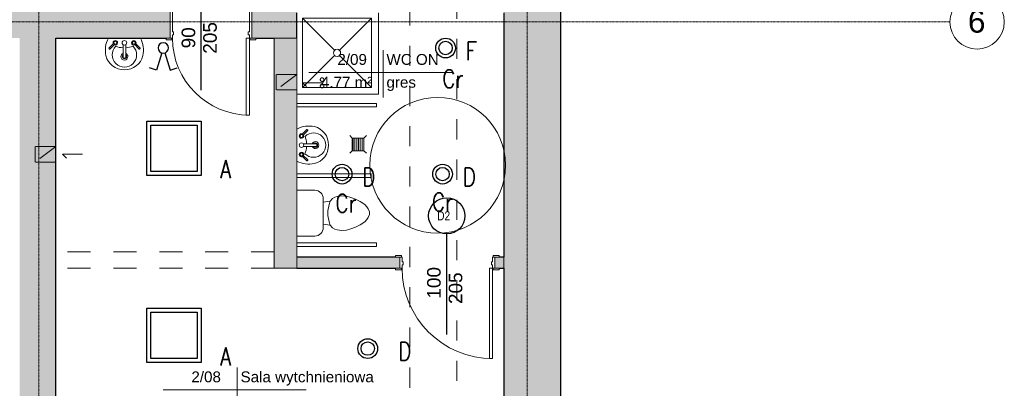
# Model space of a CAD drawing. Header units: centimetres. Extents: x 14504 to 44111, y -18976 to -7683.
# Tile 138 of 141: x 38294 to 39382, y -9934 to -9527. Entities that reach past the tile are written whole.
import ezdxf

# ---------------------------------------------------------------- set-up
doc = ezdxf.new("R2010")
doc.units = ezdxf.units.CM
for name, pattern in [('Aligning Line 1_8_', [0.635, 0.3175, -0.3175]), ('Kreska', [0.635, 0.3175, -0.3175]), ('Linia siatki', [0.9925, 0.47, -0.2175, 0.0875, -0.2175]), ('Ukryty', [0.714375, 0.47625, -0.238125])]:
    doc.linetypes.add(name, pattern=pattern)
for name, color, linetype, lineweight in [('A-AREA-IDEN', 4, 'Continuous', 9), ('A-DETL', 6, 'Continuous', 9), ('A-DETL-GENF', 92, 'Continuous', 9), ('A-DETL-HDLN', 90, 'Ukryty', 9), ('A-DETL-MEDM', 33, 'Continuous', 25), ('A-DETL-THIN', 151, 'Continuous', 9), ('A-DOOR', 31, 'Continuous', 9), ('A-DOOR-FRAM', 31, 'Continuous', 18), ('A-WALL', 4, 'Continuous', 9), ('A-WALL-PATT', 111, 'Continuous', 25), ('G-ANNO-TEXT', 8, 'Continuous', 9), ('I-WALL', 2, 'Continuous', 9), ('IE inst', 1, 'Continuous', 50), ('P-SANR-FIXT', 6, 'Continuous', 9), ('S-GRID', 8, 'Continuous', 9), ('S-GRID-IDEN', 8, 'Continuous', 9)]:
    doc.layers.add(name, color=color, linetype=linetype, lineweight=lineweight)
doc.styles.add('Arial', font='arial.ttf', dxfattribs={"height": 23.8125})
doc.styles.add('Arial_1', font='arial.ttf', dxfattribs={"height": 12})
doc.styles.add('Arial_3', font='arial.ttf', dxfattribs={"width": 0.8, "height": 18})
doc.styles.add('Arial_4', font='arial.ttf', dxfattribs={"height": 10})
doc.styles.get("Standard").update_dxf_attribs({"font": 'romans.shx', "width": 0.8, "height": 20})

# ---------------------------------------------------------------- blocks, each defined once
blk = doc.blocks.new('Drzwi-wewnętrzne-jednoskrzydłowe-dwupanelowe-drewniane - 900 x 2100mm-613824-6_Poziom posadzka II pietra')
at = {"layer": 'A-DOOR'}
for p, q in [((-49.635, 22.3175), (-43.135, 22.3175)), ((-49.635, 20.3175), (-49.635, 22.3175)), ((-43.135, 22.3175), (-43.135, 20.3175)), ((43.135, 22.3175), (49.635, 22.3175)), ((43.135, 20.3175), (43.135, 22.3175)), ((49.635, 22.3175), (49.635, 20.3175)), ((-43.135, 20.3175), (-49.635, 20.3175)), ((49.635, 20.3175), (43.135, 20.3175)), ((-49.635, -19.6825), (-43.135, -19.6825)), ((-49.635, -21.6825), (-49.635, -19.6825)), ((-43.135, -21.6825), (-49.635, -21.6825)), ((-43.135, -19.6825), (-43.135, -21.6825)), ((43.135, -19.6825), (49.635, -19.6825)), ((43.135, -21.6825), (43.135, -19.6825)), ((49.635, -21.6825), (43.135, -21.6825)), ((49.635, -19.6825), (49.635, -21.6825))]:
    blk.add_line(p, q, dxfattribs=at)
at = {"layer": 'A-DOOR', "lineweight": 18}
for p, q in [((39, -19.6825), (42.5, -19.6825)), ((39, -104.6825), (39, -19.6825)), ((42.5, -19.6825), (42.5, -104.6825)), ((42.5, -104.6825), (39, -104.6825))]:
    blk.add_line(p, q, dxfattribs=at)
at = {"layer": 'A-DOOR'}
blk.add_arc((42.5, -19.6825), 85, 180, 270, dxfattribs=at)
at = {"layer": 'A-DOOR-FRAM'}
for p, q in [((-45, 20.3175), (-42.5, 20.3175)), ((-45, -19.6825), (-45, 20.3175)), ((-42.5, 20.3175), (-42.5, -12.69)), ((42.5, 20.3175), (45, 20.3175)), ((42.5, -12.69), (42.5, 20.3175)), ((45, 20.3175), (45, -19.6825)), ((-42.5, -19.6825), (-45, -19.6825)), ((-42.5, -12.69), (-41.23, -12.69)), ((-42.5, -16.1825), (-42.5, -19.6825)), ((-41.23, -16.1825), (-42.5, -16.1825)), ((-41.23, -12.69), (-41.23, -16.1825)), ((41.23, -12.69), (42.5, -12.69)), ((41.23, -16.1825), (41.23, -12.69)), ((42.5, -16.1825), (41.23, -16.1825)), ((42.5, -19.6825), (42.5, -16.1825)), ((45, -19.6825), (42.5, -19.6825))]:
    blk.add_line(p, q, dxfattribs=at)
blk = doc.blocks.new('wewnetrzne dwupanelowe - 100x210-634339-6_Poziom posadzka II pietra')
at = {"layer": 'A-DOOR'}
for p, q in [((-57.135, 8.3175), (-50.635, 8.3175)), ((-57.135, 6.3175), (-57.135, 8.3175)), ((-50.635, 6.3175), (-57.135, 6.3175)), ((-50.635, 8.3175), (-50.635, 6.3175)), ((50.635, 8.3175), (57.135, 8.3175)), ((50.635, 6.3175), (50.635, 8.3175)), ((57.135, 6.3175), (50.635, 6.3175)), ((57.135, 8.3175), (57.135, 6.3175)), ((-57.135, -5.6825), (-50.635, -5.6825)), ((-57.135, -7.6825), (-57.135, -5.6825)), ((-50.635, -7.6825), (-57.135, -7.6825)), ((-50.635, -5.6825), (-50.635, -7.6825)), ((50.635, -5.6825), (57.135, -5.6825)), ((50.635, -7.6825), (50.635, -5.6825)), ((57.135, -7.6825), (50.635, -7.6825)), ((57.135, -5.6825), (57.135, -7.6825))]:
    blk.add_line(p, q, dxfattribs=at)
at = {"layer": 'A-DOOR', "lineweight": 18}
for p, q in [((46.5, -5.6825), (50, -5.6825)), ((46.5, -105.6825), (46.5, -5.6825)), ((50, -5.6825), (50, -105.6825)), ((50, -105.6825), (46.5, -105.6825))]:
    blk.add_line(p, q, dxfattribs=at)
at = {"layer": 'A-DOOR'}
blk.add_arc((50, -5.6825), 100, 180, 270, dxfattribs=at)
at = {"layer": 'A-DOOR-FRAM'}
for p, q in [((-52.5, 6.3175), (-50, 6.3175)), ((-52.5, -5.6825), (-52.5, 6.3175)), ((-50, 6.3175), (-50, 1.31)), ((-50, 1.31), (-48.73, 1.31)), ((-48.73, 1.31), (-48.73, -2.1825)), ((48.73, 1.31), (50, 1.31)), ((48.73, -2.1825), (48.73, 1.31)), ((50, 6.3175), (52.5, 6.3175)), ((50, 1.31), (50, 6.3175)), ((52.5, 6.3175), (52.5, -5.6825)), ((-50, -5.6825), (-52.5, -5.6825)), ((-50, -2.1825), (-50, -5.6825)), ((-48.73, -2.1825), (-50, -2.1825)), ((50, -2.1825), (48.73, -2.1825)), ((50, -5.6825), (50, -2.1825)), ((52.5, -5.6825), (50, -5.6825))]:
    blk.add_line(p, q, dxfattribs=at)
blk = doc.blocks.new('Lavabo mural - 05 - 440mm x 350mm-346807-6_Poziom posadzka II pietra')
at = {"layer": 'P-SANR-FIXT'}
for p, q in [((-17.2, -11), (-11.7, -5.6)), ((-16.1, -12.1), (-10.7, -6.7)), ((-1.5, -21.5), (-1.5, -7.1)), ((1.5, -21.5), (1.5, -7.1)), ((16.4, -12.1), (11, -6.7)), ((17.5, -11), (12, -5.6))]:
    blk.add_line(p, q, dxfattribs=at)
for centre, radius, start, end in [((5.3, -13.1), 26.4, 150.3649, 193.6351), ((-5.3, -13.1), 26.4, 346.3649, 29.6351), ((0, -18.4), 13.5, 135.4629, 45.0556), ((-10.1, -5.1), 2.5, 0, 180), ((-10.1, -5.1), 2.5, 180, 207.0533), ((-10.1, -5.1), 1.7, 360, 180), ((-10.1, -5.1), 1.7, 180, 198.0596), ((-10.1, -5.1), 1.7, 198.0596, 360), ((-10.1, -5.1), 2.5, 242.9467, 0), ((-0.2, 16), 26.7, 249.1986, 267.1093), ((0, -5.1), 2.5, 0, 180), ((0, -5.1), 2.5, 180, 0), ((-0.2, 16), 26.7, 273.5606, 291.3199), ((10.4, -5.1), 2.5, 360, 180), ((10.4, -5.1), 2.5, 180, 297.0533), ((10.4, -5.1), 1.7, 0, 180), ((10.4, -5.1), 1.7, 180, 0), ((10.4, -5.1), 2.5, 332.9467, 360), ((-0.6, -14.5), 20.4, 193.6351, 271.6558), ((0, -20.4), 3.86, 112.8828, 180), ((0, -20.4), 3.86, 180, 360), ((0, -20.4), 2.35, 129.6826, 180), ((0, -20.4), 2.35, 180, 360), ((0.6, -14.5), 20.4, 268.3442, 346.3649), ((0, -20.4), 3.86, 360, 67.1178), ((0, -20.4), 2.35, 360, 50.3185)]:
    blk.add_arc(centre, radius, start, end, dxfattribs=at)
for centre, major_axis, ratio, start_param, end_param in [((-16.6, -11.6), (-0.545, 0.545), 0.274309, 0, 3.141593), ((0, -21.5), (-1.5, 0), 0.428525, 0, 3.141593), ((17, -11.6), (0.545, 0.545), 0.274309, 3.141593, 6.283185)]:
    blk.add_ellipse(centre, major_axis=major_axis, ratio=ratio, start_param=start_param, end_param=end_param, dxfattribs=at)
blk = doc.blocks.new('Muszla klozetowa domowa - 3D - Muszla klozetowa domowa - 3D-336748-6_Poziom posadzka II pietra')
at = {"layer": 'P-SANR-FIXT'}
for p, q in [((-25.3, 29.8), (-25.3, 49.5)), ((25.3, 49.5), (25.3, 29.8)), ((-13.2, 12.7), (-16.3, 10.2)), ((15.9, 20.4), (-15.9, 20.4)), ((-12.3, 20.4), (-13.2, 12.7)), ((-9.7, 14), (-13.2, 12.7)), ((-2.5, 15.2), (-9.7, 14)), ((2.5, 15.2), (-2.5, 15.2)), ((9.7, 14), (2.5, 15.2)), ((13.2, 12.7), (9.7, 14)), ((12.3, 20.4), (13.2, 12.7)), ((16.3, 10.2), (13.2, 12.7)), ((-18.8, 2.5), (-19.1, 0)), ((-19.1, 0), (-18.6, -5.1)), ((-18.4, 5.1), (-18.8, 2.5)), ((-17.7, 7.6), (-18.4, 5.1)), ((-16.3, 10.2), (-17.7, 7.6)), ((17.7, 7.6), (16.3, 10.2)), ((18.4, 5.1), (17.7, 7.6)), ((18.8, 2.5), (18.4, 5.1)), ((18.6, -5.1), (19.1, 0)), ((19.1, 0), (18.8, 2.5)), ((-18.6, -5.1), (-17.2, -10.2)), ((-17.2, -10.2), (-15.4, -15.2)), ((15.4, -15.2), (17.2, -10.2)), ((17.2, -10.2), (18.6, -5.1)), ((-15.4, -15.2), (-13, -20.3)), ((-13, -20.3), (-9.5, -25.4)), ((9.5, -25.4), (13, -20.3)), ((13, -20.3), (15.4, -15.2)), ((-9.5, -25.4), (-7, -27.9)), ((-7, -27.9), (-4.8, -29.2)), ((-4.8, -29.2), (-1.3, -30.5)), ((-1.3, -30.5), (1.3, -30.5)), ((1.3, -30.5), (4.8, -29.2)), ((4.8, -29.2), (7, -27.9)), ((7, -27.9), (9.5, -25.4))]:
    blk.add_line(p, q, dxfattribs=at)
for centre, start, end in [((-15.9, 29.8), 180, 270), ((15.9, 29.8), 270, 360)]:
    blk.add_arc(centre, 9.46, start, end, dxfattribs=at)
blk = doc.blocks.new('Kabina prysznicowa - 2D - Kabina prysznicowa - 2D-674586-6_Poziom posadzka II pietra')
at = {"layer": 'P-SANR-FIXT'}
for p, q in [((90, 0), (0, 0)), ((0, 0), (0, -90)), ((43, -43), (7.5, -7.5)), ((84, -7.5), (7.5, -7.5)), ((7.5, -7.5), (7.5, -84)), ((48.5, -43), (84, -7.5)), ((84, -84), (84, -7.5)), ((7.5, -84), (42.9, -48.6)), ((84, -84), (48.6, -48.6)), ((7.5, -84), (84, -84))]:
    blk.add_line(p, q, dxfattribs=at)
for start, end in [(0, 180), (180, 0)]:
    blk.add_arc((45.7, -45.7), 4, start, end, dxfattribs=at)
blk = doc.blocks.new('Lavabo mural - 05 - 440mm x 350mm-517752-6_Poziom posadzka II pietra')
at = {"layer": 'P-SANR-FIXT'}
for p, q in [((-17.2, 11), (-11.7, 5.6)), ((-16.1, 12.1), (-10.7, 6.7)), ((-1.5, 21.5), (-1.5, 7.1)), ((1.5, 21.5), (1.5, 7.1)), ((16.4, 12.1), (11, 6.7)), ((17.5, 11), (12, 5.6))]:
    blk.add_line(p, q, dxfattribs=at)
for centre, radius, start, end in [((-0.6, 14.5), 20.4, 88.3442, 166.3649), ((0.6, 14.5), 20.4, 13.6351, 91.6558), ((0, 18.4), 13.5, 314.9444, 224.5371), ((0, 20.4), 3.86, 0, 180), ((0, 20.4), 2.35, 0, 180), ((5.3, 13.1), 26.4, 166.3649, 209.6351), ((0, 20.4), 3.86, 180, 247.1172), ((0, 20.4), 2.35, 180, 230.3174), ((0, 20.4), 2.35, 309.6815, 0), ((0, 20.4), 3.86, 292.8822, 0), ((-5.3, 13.1), 26.4, 330.3649, 13.6351), ((-10.1, 5.1), 2.5, 152.9467, 180), ((-10.1, 5.1), 2.5, 180, 360), ((-10.1, 5.1), 1.7, 161.9404, 180), ((-10.1, 5.1), 1.7, 180, 0), ((-10.1, 5.1), 1.7, 0, 161.9404), ((-10.1, 5.1), 2.5, 360, 117.0533), ((-0.2, -16), 26.7, 92.8907, 110.8014), ((0, 5.1), 2.5, 360, 180), ((0, 5.1), 2.5, 180, 360), ((-0.2, -16), 26.7, 68.6801, 86.4394), ((10.4, 5.1), 2.5, 62.9467, 180), ((10.4, 5.1), 2.5, 180, 0), ((10.4, 5.1), 1.7, 360, 180), ((10.4, 5.1), 1.7, 180, 360), ((10.4, 5.1), 2.5, 0, 27.0533)]:
    blk.add_arc(centre, radius, start, end, dxfattribs=at)
for centre, major_axis, ratio, start_param, end_param in [((0, 21.5), (1.5, 0), 0.428525, 0, 3.141593), ((-16.6, 11.6), (0.545, 0.545), 0.274309, 0, 3.141593), ((17, 11.6), (-0.545, 0.545), 0.274309, 3.141593, 6.283185)]:
    blk.add_ellipse(centre, major_axis=major_axis, ratio=ratio, start_param=start_param, end_param=end_param, dxfattribs=at)
blk = doc.blocks.new('Siatka - M_Symbol siatki - okrąg-11506-6_Poziom posadzka II pietra')
at = {"layer": 'S-GRID-IDEN'}
blk.add_circle((0, 0), 0.3, dxfattribs=at)
blk = doc.blocks.new('Etyk_pom_1_mala - Etyk_pom_1_mala-219433-6_Poziom posadzka II pietra')
at = {"layer": 'A-AREA-IDEN'}
for p, q in [((-0.096, 0.144), (-0.096, -0.378)), ((-0.915, -0.101), (0.666, -0.101))]:
    blk.add_line(p, q, dxfattribs=at)
blk = doc.blocks.new('8u')
at = {"layer": 'IE inst', "lineweight": -3}
for p, q in [((37772.7, 44464.4), (37764.9, 44461.5)), ((37778.6, 44445.2), (37772.7, 44464.4)), ((37781.8, 44445.2), (37787.7, 44464.4)), ((37787.7, 44464.4), (37795.5, 44461.5))]:
    blk.add_line(p, q, dxfattribs=at)
blk.add_circle((37780.2, 44439.7), 5.73, dxfattribs=at)

msp = doc.modelspace()

# ---------------------------------------------------------------- hatches: boundary and pattern name
at = {"layer": 'A-DETL-GENF', "transparency": 33554508}
msp.add_hatch(color=94, dxfattribs=at).paths.add_polyline_path([(38599.4, -9801.1), (38599.4, -9547.1), (38574.4, -9547.1), (38574.4, -9801.1), (38576.1, -9801.1)])
at = {"layer": 'A-WALL-PATT', "lineweight": 9, "transparency": 33554610}
msp.add_hatch(color=256, dxfattribs=at).paths.add_polyline_path([(38892.1, -10276.1), (38892.1, -8766.1), (38829.1, -8766.1), (38829.1, -10276.1)])
h = msp.add_hatch(color=256, dxfattribs=at)
h.paths.add_polyline_path([(38314.1, -10276.1), (38334.1, -10276.1), (38334.1, -9547.1), (38294.1, -9547.1), (38294.1, -10276.1)])
h.paths.add_polyline_path([(38294.1, -9320.1), (38334.1, -9320.1), (38334.1, -8829.1), (38294.1, -8829.1), (38294.1, -9288.3)])
h = msp.add_hatch(color=256, dxfattribs=at)
h.paths.add_polyline_path([(38575.4, -9547.1), (38600.4, -9547.1), (38600.4, -9477.1), (38575.4, -9477.1), (38575.4, -9507.1)])
h.paths.add_polyline_path([(38582.4, -9387.1), (38600.4, -9387.1), (38600.4, -9239.1), (38575.4, -9239.1), (38575.4, -9387.1), (38578.9, -9387.1)])
h = msp.add_hatch(color=256, dxfattribs=at)
h.paths.add_polyline_path([(38555.1, -9547.1), (38575.4, -9547.1), (38575.4, -9507.1), (38550.4, -9507.1), (38550.4, -9547.1)])
h.paths.add_polyline_path([(38410.9, -9547.1), (38460.4, -9547.1), (38460.4, -9507.1), (38220.6, -9507.1), (38220.6, -9547.1), (38334.1, -9547.1)])
h = msp.add_hatch(color=256, dxfattribs=at)
h.paths.add_polyline_path([(38829.1, -9801.1), (38829.1, -9789.1), (38819.1, -9789.1), (38819.1, -9801.1), (38823.7, -9801.1)])
h.paths.add_polyline_path([(38660.3, -9801.1), (38714.1, -9801.1), (38714.1, -9789.1), (38600.4, -9789.1), (38600.4, -9801.1)])

# ---------------------------------------------------------------- linework, layer by layer
at = {"layer": 'A-DETL', "linetype": 'Aligning Line 1_8_', "ltscale": 70}
for p, q in [((38777.1, -8881.1), (38777.1, -10224.1)), ((38725.1, -8933.1), (38725.1, -10172.1)), ((38600.4, -9587.1), (38577.4, -9587.1)), ((38577.4, -9587.1), (38577.4, -9604.3)), ((38600.4, -9587.1), (38577.4, -9604.3)), ((38600.4, -9604.3), (38600.4, -9587.1)), ((38600.4, -9604.3), (38577.4, -9604.3)), ((38606.5, -9596.3), (38634.5, -9596.3)), ((38606.5, -9596.3), (38610.8, -9600.6)), ((38334.1, -9666.7), (38311.1, -9666.7)), ((38311.1, -9666.7), (38311.1, -9683.9)), ((38334.1, -9666.7), (38311.1, -9683.9)), ((38334.1, -9683.9), (38334.1, -9666.7)), ((38341.4, -9675.3), (38363.4, -9675.3)), ((38341.4, -9675.3), (38345.7, -9679.6)), ((38334.1, -9683.9), (38311.1, -9683.9))]:
    msp.add_line(p, q, dxfattribs=at)
for centre in [(38628.2, -9592.9), (38628.2, -9600)]:
    msp.add_circle(centre, 2, dxfattribs=at)
at = {"layer": 'A-DETL-HDLN', "linetype": 'Kreska', "ltscale": 80}
for p, q in [((38575.4, -9783.1), (38334.1, -9783.1)), ((38575.4, -9801.1), (38334.1, -9801.1))]:
    msp.add_line(p, q, dxfattribs=at)
at = {"layer": 'A-DETL-MEDM'}
for p, q in [((38494.6, -9604.6), (38494.6, -9493.6)), ((38765.9, -9874.4), (38765.9, -9763.4))]:
    msp.add_line(p, q, dxfattribs=at)
msp.add_circle((38765.9, -9743.4), 20, dxfattribs=at)
at = {"layer": 'A-DETL-THIN'}
for p, q in [((38600.4, -9547.1), (38575.4, -9547.1)), ((38575.4, -9547.1), (38575.4, -9801.1)), ((38600.4, -9801.1), (38600.4, -9547.1)), ((38688.4, -9619.1), (38600.4, -9619.1)), ((38600.4, -9623.1), (38688.4, -9623.1)), ((38688.4, -9623.1), (38688.4, -9619.1)), ((38661.6, -9657.4), (38658.8, -9654.6)), ((38674.4, -9657.4), (38661.6, -9657.4)), ((38661.6, -9657.4), (38661.6, -9671.5)), ((38662.4, -9657.4), (38662.4, -9671.5)), ((38664.4, -9657.4), (38664.4, -9671.5)), ((38666.4, -9657.4), (38666.4, -9671.5)), ((38668.4, -9657.4), (38668.4, -9671.5)), ((38670.4, -9657.4), (38670.4, -9671.5)), ((38672.4, -9657.4), (38672.4, -9671.5)), ((38674.4, -9657.4), (38677.3, -9654.6)), ((38674.4, -9671.5), (38674.4, -9657.4)), ((38661.6, -9671.5), (38658.8, -9674.3)), ((38661.6, -9671.5), (38674.4, -9671.5)), ((38674.4, -9671.5), (38677.3, -9674.3)), ((38682.4, -9697.1), (38600.4, -9697.1)), ((38600.4, -9701.1), (38682.4, -9701.1)), ((38682.4, -9701.1), (38682.4, -9697.1)), ((38688.4, -9773.1), (38600.4, -9773.1)), ((38600.4, -9777.1), (38688.4, -9777.1)), ((38688.4, -9777.1), (38688.4, -9773.1)), ((38575.4, -9801.1), (38600.4, -9801.1))]:
    msp.add_line(p, q, dxfattribs=at)
msp.add_circle((38755.9, -9687.5), 75, dxfattribs=at)
at = {"layer": 'A-WALL', "lineweight": 25}
for p, q in [((38892.1, -10339.1), (38892.1, -8766.1)), ((38600.4, -9547.1), (38600.4, -9519.1)), ((38829.1, -9519.1), (38829.1, -9789.1)), ((38709.5, -9789.1), (38600.4, -9789.1)), ((38829.1, -9789.1), (38823.7, -9789.1)), ((38600.4, -9801.1), (38709.5, -9801.1)), ((38823.7, -9801.1), (38829.1, -9801.1)), ((38829.1, -9801.1), (38829.1, -10276.1))]:
    msp.add_line(p, q, dxfattribs=at)
at = {"layer": 'A-WALL'}
msp.add_line((38829.1, -9801.1), (38829.1, -9789.1), dxfattribs=at)
at = {"layer": 'I-WALL', "lineweight": 25}
for p, q in [((38334.1, -10276.1), (38334.1, -9547.1)), ((38334.1, -9547.1), (38455.8, -9547.1)), ((38555.1, -9547.1), (38575.4, -9547.1))]:
    msp.add_line(p, q, dxfattribs=at)
at = {"layer": 'IE inst', "lineweight": -3}
for points in [[(38494.6, -9698.7), (38434.5, -9698.7), (38434.5, -9638.7), (38494.6, -9638.7)], [(38490.2, -9694.4), (38438.9, -9694.4), (38438.9, -9643.1), (38490.2, -9643.1)], [(38494.6, -9905.5), (38434.5, -9905.5), (38434.5, -9845.5), (38494.6, -9845.5)], [(38490.2, -9901.1), (38438.9, -9901.1), (38438.9, -9849.8), (38490.2, -9849.8)]]:
    msp.add_lwpolyline(points, close=True, dxfattribs=at)
for centre, radius in [((38764.6, -9558), 10.9), ((38764.6, -9558), 7.41), ((38650.2, -9697.3), 10.9), ((38650.2, -9697.3), 7.41), ((38761.3, -9697.3), 10.9), ((38761.3, -9697.3), 7.41), ((38678.6, -9890), 10.9), ((38678.6, -9890), 7.41)]:
    msp.add_circle(centre, radius, dxfattribs=at)
at = {"layer": 'S-GRID', "linetype": 'Linia siatki'}
for p, q in [((38315.1, -8366.5), (38315.1, -10670.8)), ((38854.6, -8366.5), (38854.6, -10670.8)), ((35798.9, -9529.1), (39321.9, -9529.1))]:
    msp.add_line(p, q, dxfattribs=at)

# ---------------------------------------------------------------- block references
at = {"layer": 'A-AREA-IDEN', "xscale": 99.99999999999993, "yscale": 99.99999999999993, "zscale": 99.99999999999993}
for p in [(38705.2, -9574.8), (38544, -9925.3)]:
    msp.add_blockref('Etyk_pom_1_mala - Etyk_pom_1_mala-219433-6_Poziom posadzka II pietra', p, dxfattribs=at)
at = {"layer": 'A-DOOR'}
for name, p in [('Drzwi-wewnętrzne-jednoskrzydłowe-dwupanelowe-drewniane - 900 x 2100mm-613824-6_Poziom posadzka II pietra', (38505.4, -9527.4)), ('wewnetrzne dwupanelowe - 100x210-634339-6_Poziom posadzka II pietra', (38766.6, -9795.4))]:
    msp.add_blockref(name, p, dxfattribs=at)
at = {"layer": 'IE inst', "xscale": -1, "rotation": 180}
msp.add_blockref('8u', (672.6, 34881.8), dxfattribs=at)
at = {"layer": 'P-SANR-FIXT'}
for name, p, rotation in [('Kabina prysznicowa - 2D - Kabina prysznicowa - 2D-674586-6_Poziom posadzka II pietra', (38690.4, -9609.1), 180), ('Lavabo mural - 05 - 440mm x 350mm-517752-6_Poziom posadzka II pietra', (38600.4, -9665.2), 269.9999999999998), ('Muszla klozetowa domowa - 3D - Muszla klozetowa domowa - 3D-336748-6_Poziom posadzka II pietra', (38649.9, -9740.4), 89.99999999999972)]:
    msp.add_blockref(name, p, dxfattribs=dict(at, rotation=rotation))
msp.add_blockref('Lavabo mural - 05 - 440mm x 350mm-346807-6_Poziom posadzka II pietra', (38409.8, -9547.1), dxfattribs=at)
at = {"layer": 'S-GRID-IDEN', "xscale": 99.99999999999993, "yscale": 99.99999999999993, "zscale": 99.99999999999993, "rotation": 269.9999999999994}
msp.add_blockref('Siatka - M_Symbol siatki - okrąg-11506-6_Poziom posadzka II pietra', (39351.9, -9529.1), dxfattribs=at)

# ---------------------------------------------------------------- texts
at = {"layer": 'A-AREA-IDEN', "char_height": 12, "attachment_point": 1, "style": 'Arial_1'}
for s, insert, width in [('2/09', (38645.1, -9564.6), 42.489), ('WC ON', (38699.3, -9564.6), 76.962), ('4.77 m²', (38626.9, -9589.8), 73.755), ('gres', (38699.3, -9589.8), 42.489), ('2/08', (38483.8, -9915.2), 42.489), ('Sala wytchnieniowa', (38538.1, -9915.2), 190.802)]:
    msp.add_mtext(s, dxfattribs=dict(at, insert=insert, width=width))
at = {"layer": 'G-ANNO-TEXT', "char_height": 15, "attachment_point": 1, "rotation": 90, "style": 'Arial_4'}
for s, insert, width in [('90', (38473, -9558.4), 28.861), ('205', (38496.8, -9564.3), 43.291), ('100', (38744.2, -9834.8), 43.291), ('205', (38768.1, -9840.8), 43.291)]:
    msp.add_mtext(s, dxfattribs=dict(at, insert=insert, width=width))
at = {"layer": 'G-ANNO-TEXT', "insert": (38755.4, -9738.3), "char_height": 10, "width": 21.646, "attachment_point": 1, "style": 'Arial_3'}
msp.add_mtext('D2', dxfattribs=at)
at = {"layer": 'IE inst', "lineweight": -3, "char_height": 20, "width": 37.143, "attachment_point": 1}
for s, insert in [('{\\Fsimplex.shx|c238;F}', (38787, -9551.3)), ('{\\Fsimplex.shx|c238;Cr}', (38761.1, -9582)), ('{\\Fsimplex.shx|c238;A}', (38515.5, -9681.9)), ('{\\Fsimplex.shx|c238;D}', (38672.6, -9690.5)), ('{\\Fsimplex.shx|c238;D}', (38783.7, -9690.5)), ('{\\Fsimplex.shx|c238;Cr}', (38643, -9719.5)), ('{\\Fsimplex.shx|c238;Cr}', (38749.7, -9718.1)), ('{\\Fsimplex.shx|c238;D}', (38712.5, -9883)), ('{\\Fsimplex.shx|c238;A}', (38515.5, -9888.6))]:
    msp.add_mtext(s, dxfattribs=dict(at, insert=insert))

# ---------------------------------------------------------------- next in the draw order: texts
at = {"layer": 'S-GRID-IDEN', "insert": (39341.7, -9516), "char_height": 25, "width": 23.249, "attachment_point": 1, "style": 'Arial', "bg_fill": 3, "box_fill_scale": 1.25, "bg_fill_color": 256, "bg_fill_true_color": 13158600, "bg_fill_transparency": 0}
msp.add_mtext('\\fArial|b0|i0|c238|p34|;6', dxfattribs=at)

doc.saveas('drawing.dxf')
